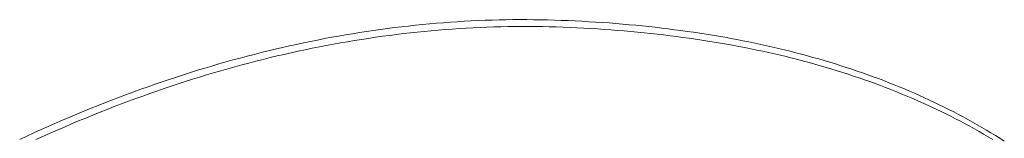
# Model space of a CAD drawing. Header units: millimetres. Extents: x 1589461 to 1701858, y 2333614 to 2610588.
# Tile 16 of 50: x 1598916 to 1599107, y 2354161 to 2354184. Entities that reach past the tile are written whole.
import ezdxf

# ---------------------------------------------------------------- set-up
doc = ezdxf.new("R2010")
doc.units = ezdxf.units.MM
doc.layers.add('zv001-h02-a-200-1-0001$0$271_Fast inventar', color=7, linetype='Continuous', lineweight=0)

msp = doc.modelspace()

# ---------------------------------------------------------------- linework, layer by layer
at = {"layer": 'zv001-h02-a-200-1-0001$0$271_Fast inventar', "flags": 128}
for points in [[(1599107.22, 2354160.58), (1599106.37, 2354161.12), (1599105.5, 2354161.67), (1599104.63, 2354162.19), (1599103.74, 2354162.72), (1599102.86, 2354163.24), (1599101.98, 2354163.76), (1599101.07, 2354164.27), (1599100.17, 2354164.76), (1599099.26, 2354165.26), (1599098.34, 2354165.75), (1599097.42, 2354166.23), (1599096.49, 2354166.71), (1599095.56, 2354167.18), (1599094.62, 2354167.64), (1599093.67, 2354168.1), (1599092.71, 2354168.55), (1599091.76, 2354169), (1599090.79, 2354169.43), (1599089.82, 2354169.87), (1599088.84, 2354170.28), (1599087.85, 2354170.71), (1599086.87, 2354171.11), (1599085.87, 2354171.52), (1599084.86, 2354171.93), (1599083.86, 2354172.32), (1599082.84, 2354172.71), (1599081.82, 2354173.08), (1599080.79, 2354173.46), (1599079.76, 2354173.83), (1599078.71, 2354174.19), (1599077.66, 2354174.55), (1599076.61, 2354174.89), (1599075.55, 2354175.23), (1599074.49, 2354175.57), (1599073.41, 2354175.9), (1599072.33, 2354176.23), (1599071.25, 2354176.54), (1599070.15, 2354176.85), (1599069.06, 2354177.15), (1599067.95, 2354177.46), (1599066.85, 2354177.74), (1599065.73, 2354178.03), (1599064.6, 2354178.31), (1599063.48, 2354178.58), (1599062.34, 2354178.85), (1599061.2, 2354179.1), (1599060.05, 2354179.36), (1599058.91, 2354179.61), (1599057.74, 2354179.85), (1599056.57, 2354180.08), (1599055.4, 2354180.31), (1599054.22, 2354180.54), (1599053.04, 2354180.75), (1599051.84, 2354180.96), (1599050.66, 2354181.16), (1599049.44, 2354181.35), (1599048.23, 2354181.55), (1599047.02, 2354181.73), (1599045.79, 2354181.9), (1599044.57, 2354182.07), (1599043.33, 2354182.24), (1599042.1, 2354182.39), (1599040.84, 2354182.55), (1599039.59, 2354182.7), (1599038.33, 2354182.83), (1599037.06, 2354182.97), (1599035.8, 2354183.09), (1599034.51, 2354183.21), (1599033.23, 2354183.32), (1599031.93, 2354183.43), (1599030.64, 2354183.54), (1599029.34, 2354183.63), (1599028.02, 2354183.71), (1599026.71, 2354183.79), (1599025.38, 2354183.87), (1599024.06, 2354183.93), (1599022.72, 2354184), (1599021.38, 2354184.05), (1599020.04, 2354184.1), (1599018.7, 2354184.14), (1599017.36, 2354184.17), (1599016.02, 2354184.18), (1599014.68, 2354184.2), (1599013.34, 2354184.19), (1599011.99, 2354184.19), (1599010.65, 2354184.16), (1599009.31, 2354184.14), (1599007.96, 2354184.1), (1599006.62, 2354184.06), (1599005.27, 2354184), (1599003.92, 2354183.94), (1599002.58, 2354183.87), (1599001.23, 2354183.78), (1598999.88, 2354183.69), (1598998.53, 2354183.59), (1598997.18, 2354183.48), (1598995.83, 2354183.36), (1598994.48, 2354183.24), (1598993.12, 2354183.1), (1598991.77, 2354182.95), (1598990.42, 2354182.79), (1598989.07, 2354182.63), (1598987.71, 2354182.46), (1598986.35, 2354182.28), (1598985, 2354182.09), (1598983.65, 2354181.88), (1598982.29, 2354181.67), (1598980.93, 2354181.45), (1598979.57, 2354181.23), (1598978.22, 2354180.99), (1598976.86, 2354180.75), (1598975.49, 2354180.49), (1598974.14, 2354180.22), (1598972.77, 2354179.95), (1598971.41, 2354179.66), (1598970.05, 2354179.38), (1598968.69, 2354179.07), (1598967.33, 2354178.76), (1598965.96, 2354178.44), (1598964.59, 2354178.12), (1598963.23, 2354177.78), (1598961.86, 2354177.43), (1598960.49, 2354177.08), (1598959.13, 2354176.71), (1598957.76, 2354176.34), (1598956.4, 2354175.96), (1598955.03, 2354175.57), (1598953.65, 2354175.17), (1598952.28, 2354174.76), (1598950.91, 2354174.33), (1598949.54, 2354173.91), (1598948.16, 2354173.47), (1598946.8, 2354173.02), (1598945.42, 2354172.56), (1598944.05, 2354172.1), (1598942.66, 2354171.62), (1598941.3, 2354171.15), (1598939.92, 2354170.65), (1598938.55, 2354170.15), (1598937.16, 2354169.64), (1598935.79, 2354169.11), (1598934.41, 2354168.59), (1598933.03, 2354168.05), (1598931.65, 2354167.5), (1598930.26, 2354166.95), (1598928.89, 2354166.38), (1598927.5, 2354165.81), (1598926.13, 2354165.22), (1598924.75, 2354164.63), (1598923.36, 2354164.03), (1598921.97, 2354163.42), (1598920.59, 2354162.8), (1598919.2, 2354162.17), (1598917.81, 2354161.53), (1598916.43, 2354160.88)], [(1599104.98, 2354160.86), (1599104.1, 2354161.39), (1599103.22, 2354161.92), (1599102.33, 2354162.43), (1599101.43, 2354162.94), (1599100.53, 2354163.44), (1599099.62, 2354163.94), (1599098.7, 2354164.43), (1599097.78, 2354164.91), (1599096.85, 2354165.39), (1599095.92, 2354165.85), (1599094.98, 2354166.32), (1599094.03, 2354166.77), (1599093.07, 2354167.22), (1599092.11, 2354167.67), (1599091.15, 2354168.1), (1599090.18, 2354168.54), (1599089.2, 2354168.96), (1599088.21, 2354169.38), (1599087.23, 2354169.79), (1599086.22, 2354170.2), (1599085.22, 2354170.6), (1599084.22, 2354170.99), (1599083.2, 2354171.38), (1599082.17, 2354171.75), (1599081.15, 2354172.14), (1599080.12, 2354172.5), (1599079.07, 2354172.86), (1599078.02, 2354173.22), (1599076.97, 2354173.56), (1599075.9, 2354173.91), (1599074.85, 2354174.25), (1599073.77, 2354174.58), (1599072.69, 2354174.9), (1599071.61, 2354175.22), (1599070.51, 2354175.53), (1599069.42, 2354175.83), (1599068.31, 2354176.13), (1599067.21, 2354176.42), (1599066.09, 2354176.71), (1599064.96, 2354176.99), (1599063.83, 2354177.25), (1599062.7, 2354177.53), (1599061.56, 2354177.78), (1599060.41, 2354178.04), (1599059.27, 2354178.28), (1599058.1, 2354178.53), (1599056.93, 2354178.76), (1599055.76, 2354178.98), (1599054.58, 2354179.21), (1599053.4, 2354179.42), (1599052.2, 2354179.63), (1599051.01, 2354179.83), (1599049.8, 2354180.03), (1599048.59, 2354180.22), (1599047.38, 2354180.4), (1599046.15, 2354180.58), (1599044.93, 2354180.74), (1599043.69, 2354180.92), (1599042.45, 2354181.07), (1599041.2, 2354181.22), (1599039.95, 2354181.37), (1599038.69, 2354181.5), (1599037.42, 2354181.64), (1599036.16, 2354181.77), (1599034.87, 2354181.88), (1599033.59, 2354181.99), (1599032.29, 2354182.1), (1599031, 2354182.21), (1599029.69, 2354182.3), (1599028.38, 2354182.39), (1599027.07, 2354182.47), (1599025.74, 2354182.54), (1599024.42, 2354182.61), (1599023.08, 2354182.68), (1599021.74, 2354182.73), (1599020.4, 2354182.77), (1599019.06, 2354182.81), (1599017.72, 2354182.84), (1599016.38, 2354182.85), (1599015.04, 2354182.87), (1599013.7, 2354182.87), (1599012.35, 2354182.86), (1599011.01, 2354182.84), (1599009.66, 2354182.81), (1599008.32, 2354182.77), (1599006.98, 2354182.73), (1599005.63, 2354182.67), (1599004.28, 2354182.61), (1599002.93, 2354182.54), (1599001.58, 2354182.45), (1599000.24, 2354182.36), (1598998.89, 2354182.26), (1598997.54, 2354182.15), (1598996.19, 2354182.03), (1598994.84, 2354181.91), (1598993.48, 2354181.77), (1598992.13, 2354181.63), (1598990.78, 2354181.47), (1598989.43, 2354181.31), (1598988.07, 2354181.13), (1598986.71, 2354180.95), (1598985.36, 2354180.76), (1598984.01, 2354180.55), (1598982.65, 2354180.34), (1598981.29, 2354180.13), (1598979.93, 2354179.9), (1598978.58, 2354179.67), (1598977.21, 2354179.42), (1598975.85, 2354179.16), (1598974.5, 2354178.9), (1598973.13, 2354178.62), (1598971.77, 2354178.34), (1598970.41, 2354178.05), (1598969.05, 2354177.75), (1598967.68, 2354177.43), (1598966.32, 2354177.12), (1598964.95, 2354176.8), (1598963.59, 2354176.45), (1598962.22, 2354176.1), (1598960.85, 2354175.75), (1598959.48, 2354175.39), (1598958.12, 2354175.01), (1598956.75, 2354174.63), (1598955.39, 2354174.24), (1598954.01, 2354173.84), (1598952.64, 2354173.43), (1598951.27, 2354173), (1598949.9, 2354172.58), (1598948.52, 2354172.14), (1598947.15, 2354171.69), (1598945.78, 2354171.23), (1598944.4, 2354170.78), (1598943.02, 2354170.3), (1598941.65, 2354169.82), (1598940.28, 2354169.32), (1598938.91, 2354168.82), (1598937.52, 2354168.31), (1598936.15, 2354167.79), (1598934.77, 2354167.27), (1598933.39, 2354166.72), (1598932.01, 2354166.18), (1598930.62, 2354165.62), (1598929.25, 2354165.05), (1598927.86, 2354164.48), (1598926.49, 2354163.9), (1598925.11, 2354163.3), (1598923.72, 2354162.71), (1598922.33, 2354162.09), (1598920.95, 2354161.47), (1598919.56, 2354160.85)]]:
    msp.add_lwpolyline(points, dxfattribs=at)

doc.saveas('drawing.dxf')
